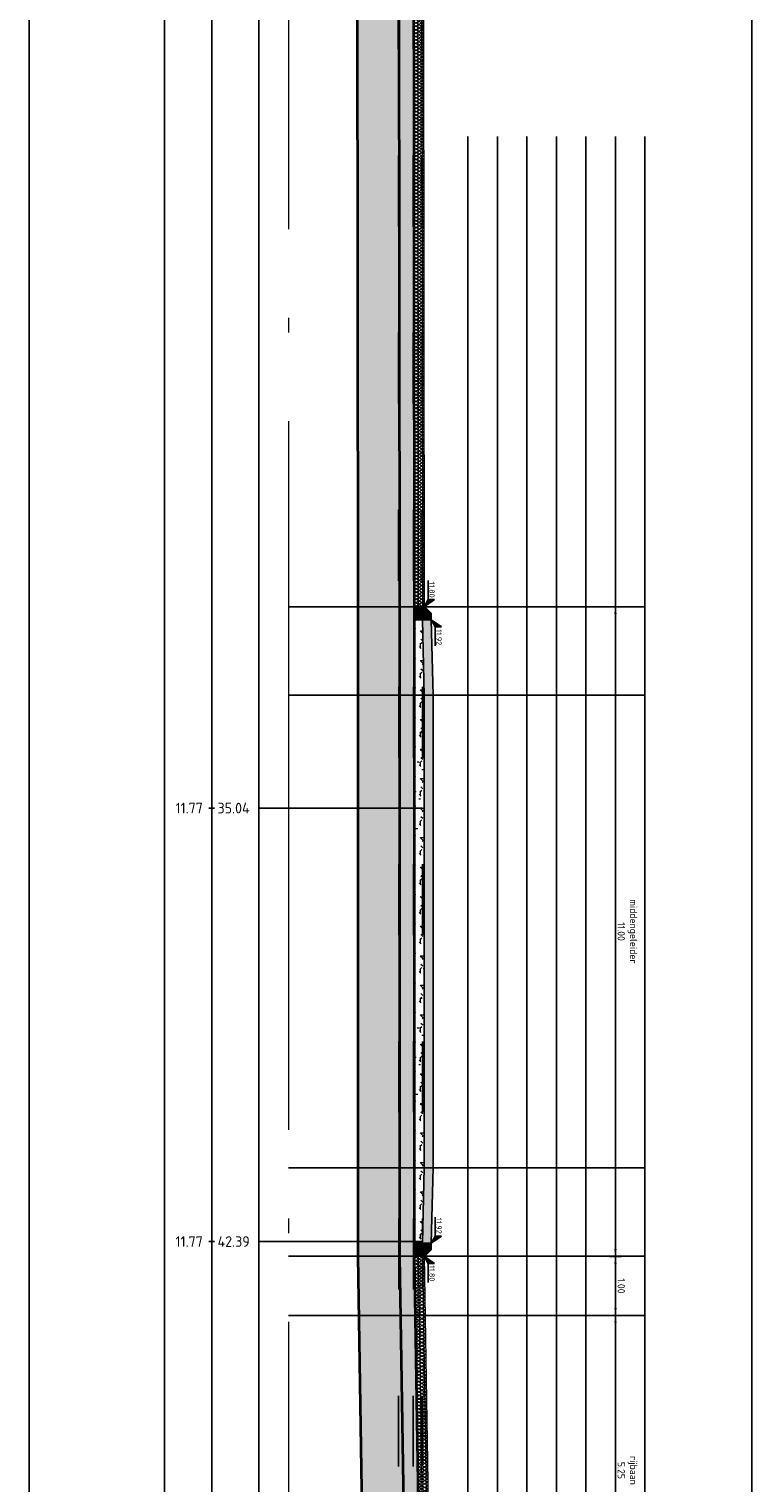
# Model space of a CAD drawing. Header units: metres. Extents: x 232618 to 232694, y 554350 to 554492.
# Tile 10 of 24: x 232618 to 232631, y 554443 to 554468. Entities that reach past the tile are written whole.
import ezdxf
from ezdxf.enums import TextEntityAlignment as Align

# ---------------------------------------------------------------- set-up
doc = ezdxf.new("R2010")
doc.units = ezdxf.units.M
doc.linetypes.add('ACAD_ISO03W100', pattern=[30, 12, -18])
doc.linetypes.add('AL-NAP_LIJN', pattern=[15.25, 12, -1.5, 0.25, -1.5])
for name, color, linetype, lineweight in [('B-WE-AM-NAP-G', 7, 'AL-NAP_LIJN', 18), ('N-WE-GW-GROND_ZAND_CUNETZAND-AD', 7, 'Continuous', 25), ('N-WE-VH-KANTOPSLUITING_TROTTOIRBAND_RWS-SD', 210, 'Continuous', 25), ('N-WE-VH-VERHARDING_ASFALT-GD', 7, 'Continuous', 18), ('N-WE-VH-VERHARDING_BETON-AD', 252, 'Continuous', 18), ('N-WE-VH-VERHARDING_BETON-GD', 7, 'Continuous', 25), ('N-WE-VH-VERHARDING_FUNDERING-AD', 31, 'Continuous', 18), ('N-WE-VH-VERHARDING_FUNDERING_GRANULAAT_MENG_HYDRAULISCH-GD', 7, 'Continuous', 35), ('N-WE-VH-VERHARDING_FUNDERING_ZAND-GD', 251, 'Continuous', 35), ('N-WE-VH-VERHARDING_STELSPECIE-AD', 253, 'Continuous', 18), ('V-WE-GW-GROND_ZAND_CUNETZAND_WERK-AD', 252, 'Continuous', 18), ('V-WE-VH-VERHARDING_ASFALT-GD', 252, 'ACAD_ISO03W100', 25), ('V-WE-VH-VERHARDING_FUNDERING-AD', 252, 'Continuous', 18), ('V-WE-VH-VERHARDING_FUNDERING-GD', 252, 'ACAD_ISO03W100', 25), ('V-WE-VH-VERHARDING_FUNDERING_ZAND-GD', 252, 'ACAD_ISO03W100', 25), ('X-XX-AL-AANKLEDING-M', 7, 'Continuous', 18), ('X-XX-AL-HOOGTELABEL-SD', 7, 'Continuous', 25), ('X-XX-AL-PROFIELBALK-G', 7, 'Continuous', 25), ('X-XX-AL-PROFIELBALK-HULPLIJN-G', 253, 'Continuous', 25), ('X-XX-AL-PROFIELBALK-T18', 7, 'Continuous', 18)]:
    doc.layers.add(name, color=color, linetype=linetype, lineweight=lineweight)
doc.layers.add('N-WE-VH-VERHARDING_ASFALT-AD', color=7, linetype='Continuous', lineweight=18, transparency=0.5)
doc.layers.add('X-XX-AL-HULPLIJN-GD', color=6, linetype='Continuous', plot=False)
doc.styles.add('NLCS-ISO', font='NLCS-ISO.ttf')
doc.styles.add('NLCS-ISO-ANNOTATIEF-T18', font='NLCS-ISO.ttf', dxfattribs={"height": 1.8})
doc.styles.add('NLCS-ISO-ANNOTATIEF-T25', font='NLCS-ISO.ttf', dxfattribs={"height": 2.5})
doc.dimstyles.new('NLCS-ANNOTATIEF-T25-PIJL', dxfattribs={"dimtxt": 2.5, "dimasz": 2.5, "dimexe": 2, "dimexo": 2, "dimgap": 0.7, "dimtad": 1, "dimdec": 3, "dimzin": 0, "dimdsep": 46, "dimtxsty": 'NLCS-ISO-ANNOTATIEF-T25', "dimcen": 0, "dimdle": 2, "dimclrd": 256, "dimclre": 256, "dimclrt": 256, "dimadec": 1, "dimazin": 0, "dimtfac": 1, "dimtdec": 3, "dimtofl": 0, "dimtmove": 1, "dimatfit": 0, "dimfxl": 2, "dimfxlon": 1, "dimtfillclr": 254, "dimtolj": 1, "dimtzin": 0, "dimlwd": 18, "dimlwe": 18, "dimarcsym": 0})
pattern_1 = [(330, (233254.03227, 554352.88057), (0.025, 0.04330127), []), (30, (233254.03227, 554352.88057), (-0.025, 0.04330127), [])]
pattern_2 = [(180, (786916.89773, 320660.4057), (-0.5, -0.5), [0.0625, -0.4375]), (270, (786916.89773, 320660.4057), (0.5, -0.5), [0.0625, -0.4375]), (315, (786916.83523, 320660.40572), (0.49999999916, -9e-17), [0.08838835, -0.61871845]), (180, (786916.83523, 320660.12447), (-0.5, -0.5), [0.0625, -0.4375]), (225, (786916.804, 320660.15572), (-6e-17, -0.49999999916), [0.04419415, -0.6629126]), (315, (786916.804, 320660.15572), (0.49999999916, -9e-17), [0.04419415, -0.6629126]), (180, (786916.64773, 320659.99947), (-0.5, -0.5), [0.08838835, -0.41161165]), (225, (786916.64773, 320659.99947), (-6e-17, -0.49999999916), [0.0625, -0.6446068]), (315, (786916.55935, 320659.99947), (0.49999999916, -9e-17), [0.0625, -0.6446068]), (270, (786916.554, 320660.2807), (0.5, -0.5), [0.0625, -0.4375]), (225, (786916.554, 320660.28072), (-6e-17, -0.49999999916), [0.04419415, -0.6629126]), (315, (786916.52273, 320660.24947), (0.49999999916, -9e-17), [0.04419415, -0.6629126]), (180, (786916.83523, 320660.2807), (-0.5, -0.5), [0.03125, -0.41875]), (180, (786916.46023, 320660.1557), (-0.5, -0.5), [0.03125, -0.41875]), (270, (786916.6165, 320660.0932), (0.5, -0.5), [0.03125, -0.41875]), (315, (786916.554, 320660.37447), (0.49999999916, -9e-17), [0.04419415, -0.6629126]), (315, (786916.77273, 320660.03072), (0.49999999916, -9e-17), [0.04419415, -0.6629126]), (225, (786916.66336, 320660.24166), (-6e-17, -0.49999999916), [0.04419415, -0.6629126]), (270, (786916.72586, 320660.3432), (0.5, -0.5), [0.0078125, -0.4921875]), (270, (786916.7024, 320660.1323), (0.5, -0.5), [0.0078125, -0.4921875]), (270, (786916.46805, 320660.04634), (0.5, -0.5), [0.0078125, -0.4921875]), (270, (786916.46023, 320660.31197), (0.5, -0.5), [0.0078125, -0.4921875])]

# ---------------------------------------------------------------- blocks, each defined once
blk = doc.blocks.new('N-SAL-HOOGTELABEL_01-SO')
for p, q in [((-2.46, 1.31), (-8.84, 1.31)), ((-2.46, 1.31), (-2.46, 3.44)), ((-2.46, 3.44), (0, 0)), ((0, 0), (-2.46, 1.31))]:
    blk.add_line(p, q)
blk.add_solid([(-2.46, 3.44), (-2.46, 1.31), (0, 0)])
at = {"style": 'NLCS-ISO'}
blk.add_attdef('...', text='', height=1.8, dxfattribs=at).set_placement((-5.96, 2.61), align=Align.MIDDLE)
blk = doc.blocks.new('N-SAL-HOOGTELABEL_02-SO')
for p, q in [((2.46, 3.44), (0, 0)), ((0, 0), (2.46, 1.31)), ((2.46, 1.31), (2.46, 3.44)), ((8.84, 1.31), (2.46, 1.31))]:
    blk.add_line(p, q)
blk.add_solid([(2.46, 3.44), (0, 0), (2.46, 1.31)])
at = {"style": 'NLCS-ISO'}
blk.add_attdef('...', text='', height=1.8, dxfattribs=at).set_placement((5.77, 2.62), align=Align.MIDDLE)
blk = doc.blocks.new('*D54')
at = {"layer": 'Defpoints', "color": 0, "transparency": 16777216}
for p in [(232625.101, 554445.916), (232625.191, 554440.666), (232628.361, 554440.666)]:
    blk.add_point(p, dxfattribs=at)
at = {"layer": 'X-XX-AL-AANKLEDING-M', "linetype": 'Continuous', "lineweight": 18, "transparency": 16777216}
for p, q in [((232628.261, 554445.916), (232628.461, 554445.916)), ((232628.361, 554445.791), (232628.361, 554440.791)), ((232628.261, 554440.666), (232628.461, 554440.666))]:
    blk.add_line(p, q, dxfattribs=at)
at = {"layer": 'X-XX-AL-AANKLEDING-M', "transparency": 16777216}
for points in [[(232628.341, 554445.791), (232628.382, 554445.791), (232628.361, 554445.916)], [(232628.341, 554440.791), (232628.382, 554440.791), (232628.361, 554440.666)]]:
    blk.add_solid(points, dxfattribs=at)
at = {"layer": 'X-XX-AL-AANKLEDING-M', "transparency": 16777216, "insert": (232628.563, 554443.291), "char_height": 0.125, "attachment_point": 5, "rotation": 270, "style": 'NLCS-ISO-ANNOTATIEF-T25'}
blk.add_mtext('\\A1;rijbaan\\P5.25', dxfattribs=at)
blk = doc.blocks.new('*D55')
at = {"layer": 'Defpoints', "color": 0, "transparency": 16777216}
for p in [(232624.951, 554446.915), (232624.967, 554445.916), (232628.361, 554445.916)]:
    blk.add_point(p, dxfattribs=at)
at = {"layer": 'X-XX-AL-AANKLEDING-M', "linetype": 'Continuous', "lineweight": 18, "transparency": 16777216}
for p, q in [((232628.261, 554446.915), (232628.461, 554446.915)), ((232628.361, 554446.79), (232628.361, 554446.041)), ((232628.261, 554445.916), (232628.461, 554445.916))]:
    blk.add_line(p, q, dxfattribs=at)
at = {"layer": 'X-XX-AL-AANKLEDING-M', "transparency": 16777216}
for points in [[(232628.341, 554446.79), (232628.382, 554446.79), (232628.361, 554446.915)], [(232628.341, 554446.041), (232628.382, 554446.041), (232628.361, 554445.916)]]:
    blk.add_solid(points, dxfattribs=at)
at = {"layer": 'X-XX-AL-AANKLEDING-M', "transparency": 16777216, "insert": (232628.459, 554446.415), "char_height": 0.125, "attachment_point": 5, "rotation": 270, "style": 'NLCS-ISO-ANNOTATIEF-T25'}
blk.add_mtext('\\A1;1.00', dxfattribs=at)
blk = doc.blocks.new('*D59')
at = {"layer": 'Defpoints', "color": 0, "transparency": 16777216}
for p in [(232625.131, 554457.916), (232625.211, 554446.916), (232628.361, 554446.916)]:
    blk.add_point(p, dxfattribs=at)
at = {"layer": 'X-XX-AL-AANKLEDING-M', "linetype": 'Continuous', "lineweight": 18, "transparency": 16777216}
for p, q in [((232628.261, 554457.916), (232628.461, 554457.916)), ((232628.361, 554457.791), (232628.361, 554447.041)), ((232628.261, 554446.916), (232628.461, 554446.916))]:
    blk.add_line(p, q, dxfattribs=at)
at = {"layer": 'X-XX-AL-AANKLEDING-M', "transparency": 16777216}
for points in [[(232628.34, 554457.791), (232628.382, 554457.791), (232628.361, 554457.916)], [(232628.34, 554447.041), (232628.382, 554447.041), (232628.361, 554446.916)]]:
    blk.add_solid(points, dxfattribs=at)
at = {"layer": 'X-XX-AL-AANKLEDING-M', "transparency": 16777216, "insert": (232628.563, 554452.416), "char_height": 0.125, "attachment_point": 5, "rotation": 270, "style": 'NLCS-ISO-ANNOTATIEF-T25'}
blk.add_mtext('\\A1;middengeleider\\P11.00', dxfattribs=at)

msp = doc.modelspace()

# ---------------------------------------------------------------- hatches: boundary and pattern name
at = {"layer": 'N-WE-GW-GROND_ZAND_CUNETZAND-AD'}
h = msp.add_hatch(dxfattribs=at)
h.set_pattern_fill('AGW-GROND_ZAND_CUNETZAND', color=256, scale=0.2, angle=-90, style=0, pattern_type=2)
h.set_pattern_definition([(180, (786916.89773, 320660.40572), (-0.125, -0.125), [0, -0.25])])
h.paths.add_polyline_path([(232624.864, 554436.516), (232624.853, 554437.066), (232624.781, 554440.666), (232624.801, 554440.666), (232624.701, 554446.913), (232624.701, 554457.916), (232624.671, 554489.556), (232623.971, 554489.555), (232624.001, 554457.916), (232624.001, 554446.907), (232624.101, 554440.666), (232624.102, 554440.615), (232624.168, 554436.516)])
at = {"layer": 'N-WE-VH-KANTOPSLUITING_TROTTOIRBAND_RWS-SD'}
for points in [[(232625.041, 554457.916), (232625.041, 554457.696), (232625.241, 554457.696), (232625.241, 554457.806), (232625.131, 554457.916)], [(232625.041, 554446.916), (232625.041, 554447.136), (232625.241, 554447.136), (232625.241, 554447.026), (232625.131, 554446.916)]]:
    msp.add_hatch(color=253, dxfattribs=at).paths.add_polyline_path(points)
at = {"layer": 'N-WE-VH-VERHARDING_ASFALT-AD'}
h = msp.add_hatch(dxfattribs=at)
h.set_pattern_fill('AVH-ASFALT', color=256, angle=-90, style=0, pattern_type=2)
h.set_pattern_definition(pattern_1)
h.paths.add_polyline_path([(232625.091, 554489.556), (232624.921, 554489.556), (232624.951, 554457.916), (232625.121, 554457.916)])
h = msp.add_hatch(dxfattribs=at)
h.set_pattern_fill('AVH-ASFALT', color=256, angle=-90, style=0, pattern_type=2)
h.set_pattern_definition(pattern_1)
h.paths.add_polyline_path([(232625.121, 554446.916), (232624.951, 554446.916), (232624.951, 554446.915), (232625.051, 554440.666), (232625.221, 554440.666)])
at = {"layer": 'N-WE-VH-VERHARDING_BETON-AD'}
h = msp.add_hatch(dxfattribs=at)
h.set_pattern_fill('AVH-BETON_GEWAPEND', color=256, scale=0.5, angle=-45, style=0, pattern_type=2)
h.set_pattern_definition([(315, (233254.03227, 554352.88057), (0.066291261, 0.066291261), []), (315, (233254.05437, 554352.90267), (0.066291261, 0.066291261), [0.03125, -0.03125]), (315, (233254.07647, 554352.92476), (0.066291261, 0.066291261), [0.03125, -0.03125])])
h.paths.add_polyline_path([(232625.241, 554447.136), (232625.271, 554448.416), (232625.271, 554456.416), (232625.241, 554457.696), (232625.091, 554457.696), (232625.121, 554456.414), (232625.121, 554448.418), (232625.091, 554447.136)])
at = {"layer": 'N-WE-VH-VERHARDING_FUNDERING-AD'}
h = msp.add_hatch(dxfattribs=at)
h.set_pattern_fill('AVH-FUNDERING_02', color=256, scale=0.5, angle=-90, style=0, pattern_type=2)
h.set_pattern_definition(pattern_2)
h.paths.add_polyline_path([(232624.671, 554489.556), (232624.701, 554457.916), (232624.701, 554446.913), (232624.801, 554440.666), (232624.802, 554440.648), (232624.859, 554437.066), (232625.133, 554437.066), (232625.061, 554440.666), (232625.051, 554440.666), (232624.951, 554446.916), (232624.951, 554457.916), (232624.921, 554489.556)])
h = msp.add_hatch(dxfattribs=at)
h.set_pattern_fill('AVH-FUNDERING_02', color=256, scale=0.5, angle=-90, style=0, pattern_type=2)
h.set_pattern_definition(pattern_2)
h.paths.add_polyline_path([(232625.041, 554447.136), (232625.091, 554447.136), (232625.121, 554448.418), (232625.121, 554456.414), (232625.091, 554457.696), (232625.041, 554457.696), (232624.951, 554457.696), (232624.951, 554447.136)])
at = {"layer": 'N-WE-VH-VERHARDING_STELSPECIE-AD'}
for points in [[(232625.041, 554457.916), (232624.951, 554457.916), (232624.951, 554457.696), (232625.041, 554457.696)], [(232625.041, 554446.916), (232624.951, 554446.916), (232624.951, 554447.136), (232625.041, 554447.136)]]:
    msp.add_hatch(color=256, dxfattribs=at).paths.add_polyline_path(points)
at = {"layer": 'V-WE-GW-GROND_ZAND_CUNETZAND_WERK-AD'}
h = msp.add_hatch(dxfattribs=at)
h.set_pattern_fill('ANSI36', color=256, scale=0.07, angle=90, style=0)
h.set_pattern_definition([(45, (786916.89773, 320660.40572), (0.11786586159, 0.43217482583), [0.555625, -0.111125, 0, -0.111125])])
h.paths.add_polyline_path([(232624.681, 554360.806), (232624.651, 554364.425), (232624.661, 554382.906), (232624.651, 554403.046), (232624.661, 554409.446), (232624.661, 554415.776), (232624.661, 554429.846), (232624.691, 554447.166), (232624.691, 554454.506), (232624.681, 554468.806), (232624.681, 554478.756), (232624.681, 554489.556), (232623.971, 554489.555), (232624.001, 554457.916), (232624.001, 554446.907), (232624.101, 554440.666), (232624.102, 554440.647), (232624.168, 554436.516), (232623.973, 554436.324), (232623.961, 554429.847), (232623.961, 554419.522), (232624.168, 554419.316), (232624.102, 554415.203), (232624.101, 554415.166), (232624.001, 554408.925), (232624.001, 554389.917), (232623.961, 554360.808)])
at = {"layer": 'V-WE-VH-VERHARDING_FUNDERING-AD'}
h = msp.add_hatch(dxfattribs=at)
h.set_pattern_fill('AVH-FUNDERING_01', color=256, scale=0.5, angle=-90, style=0, pattern_type=2)
h.set_pattern_definition([(180, (786916.42273, 320660.0857), (-6e-17, -0.5), [0, -0.5]), (180, (786916.41773, 320660.2607), (-6e-17, -0.5), [0, -0.5]), (180, (786916.40273, 320659.9907), (-6e-17, -0.5), [0, -0.5]), (158.1986, (786916.662735, 320660.14572), (-1.500000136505, 0.49999995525), [0.0538515, -2.638731]), (36.8699, (786916.61273, 320660.16572), (-1.499999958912, -1.000000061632), [0.025, -2.475]), (310.6013, (786916.632735, 320660.18072), (-2.5000002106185, 2.999999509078), [0.0460975, -4.5636745]), (26.5651, (786916.79773, 320660.24072), (0.49999957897, 0.5000006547), [0.0111805, -1.1068535]), (146.3099, (786916.80773, 320660.24572), (-0.999999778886, 0.500000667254), [0.018028, -1.784748]), (288.4349, (786916.79273, 320660.25572), (0.49999920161, -1.000000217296), [0.0158115, -1.5653275]), (45, (786916.47773, 320660.29072), (1e-16, 0.50000015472), [0.021213, -0.6858935]), (180, (786916.49273, 320660.3057), (-0.5, -0.5), [0.03, -0.47]), (315, (786916.46273, 320660.30572), (0.50000015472, -6e-17), [0.021213, -0.6858935]), (71.5651, (786916.53773, 320659.97072), (-0.49999920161, -1.000000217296), [0.0158115, -1.5653275]), (180, (786916.54273, 320659.9857), (-0.5, -0.5), [0.025, -0.475]), (323.1301, (786916.51773, 320659.98572), (1.499999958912, -1.000000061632), [0.025, -2.475]), (33.6901, (786916.80273, 320659.96572), (-0.999999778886, -0.500000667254), [0.018028, -1.784748]), (161.5651, (786916.81773, 320659.97572), (1.000000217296, -0.49999920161), [0.031623, -1.549516]), (306.8699, (786916.78773, 320659.98572), (-1.000000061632, 1.499999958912), [0.025, -2.475]), (180, (786916.65773, 320659.9857), (-6e-17, -0.5), [0, -0.5]), (180, (786916.79273, 320660.1157), (-6e-17, -0.5), [0, -0.5]), (180, (786916.65273, 320660.3007), (-6e-17, -0.5), [0, -0.5]), (180, (786916.51773, 320660.1457), (-6e-17, -0.5), [0, -0.5]), (180, (786916.66273, 320660.0607), (-6e-17, -0.5), [0, -0.5]), (180, (786916.77273, 320660.0457), (-6e-17, -0.5), [0, -0.5]), (180, (786916.72773, 320660.0757), (-6e-17, -0.5), [0, -0.5]), (180, (786916.74773, 320660.1957), (-6e-17, -0.5), [0, -0.5]), (180, (786916.86773, 320660.1757), (-6e-17, -0.5), [0, -0.5]), (180, (786916.86273, 320660.0607), (-6e-17, -0.5), [0, -0.5]), (180, (786916.87773, 320659.9507), (-6e-17, -0.5), [0, -0.5]), (180, (786916.72273, 320659.9307), (-6e-17, -0.5), [0, -0.5]), (180, (786916.61273, 320659.9107), (-6e-17, -0.5), [0, -0.5]), (180, (786916.43773, 320659.9307), (-6e-17, -0.5), [0, -0.5]), (180, (786916.55773, 320660.0857), (-6e-17, -0.5), [0, -0.5]), (180, (786916.60773, 320659.9957), (-6e-17, -0.5), [0, -0.5]), (180, (786916.56773, 320660.2357), (-6e-17, -0.5), [0, -0.5]), (180, (786916.71773, 320660.2607), (-6e-17, -0.5), [0, -0.5]), (180, (786916.56773, 320660.3707), (-6e-17, -0.5), [0, -0.5]), (180, (786916.73273, 320660.3407), (-6e-17, -0.5), [0, -0.5]), (180, (786916.89273, 320660.3557), (-6e-17, -0.5), [0, -0.5]), (180, (786916.83273, 320660.3807), (-6e-17, -0.5), [0, -0.5]), (180, (786916.82773, 320660.3107), (-6e-17, -0.5), [0, -0.5]), (180, (786916.49273, 320660.3907), (-6e-17, -0.5), [0, -0.5]), (180, (786916.43273, 320660.1857), (-6e-17, -0.5), [0, -0.5]), (180, (786916.45773, 320660.0357), (-6e-17, -0.5), [0, -0.5]), (180, (786916.68773, 320660.3957), (-6e-17, -0.5), [0, -0.5])])
h.paths.add_polyline_path([(232624.681, 554489.556), (232624.681, 554478.756), (232624.681, 554468.806), (232624.691, 554454.506), (232624.691, 554447.166), (232624.661, 554429.846), (232624.661, 554415.776), (232624.661, 554409.446), (232624.651, 554403.046), (232624.661, 554382.906), (232624.651, 554364.425), (232624.681, 554360.806), (232624.931, 554360.806), (232624.901, 554364.425), (232624.911, 554382.906), (232624.901, 554403.046), (232624.911, 554409.446), (232624.911, 554415.776), (232624.911, 554429.846), (232624.941, 554447.166), (232624.941, 554454.506), (232624.931, 554468.806), (232624.931, 554478.756), (232624.931, 554489.556)])

# ---------------------------------------------------------------- linework, layer by layer
at = {"layer": 'B-WE-AM-NAP-G'}
msp.add_line((232622.821, 554491.556), (232622.821, 554360.656), dxfattribs=at)
at = {"layer": 'N-WE-VH-KANTOPSLUITING_TROTTOIRBAND_RWS-SD', "flags": 128}
for points in [[(232625.041, 554457.916), (232625.041, 554457.696), (232625.241, 554457.696), (232625.241, 554457.806), (232625.131, 554457.916)], [(232625.041, 554446.916), (232625.041, 554447.136), (232625.241, 554447.136), (232625.241, 554447.026), (232625.131, 554446.916)]]:
    msp.add_lwpolyline(points, close=True, dxfattribs=at)
at = {"layer": 'N-WE-VH-VERHARDING_ASFALT-GD', "ltscale": 0.2}
for p, q in [((232624.991, 554489.556), (232625.021, 554457.916)), ((232625.061, 554489.556), (232625.091, 554457.916)), ((232625.091, 554489.556), (232625.121, 554457.916))]:
    msp.add_line(p, q, dxfattribs=at)
at = {"layer": 'N-WE-VH-VERHARDING_ASFALT-GD', "linetype": 'ByBlock', "ltscale": 0.2}
for p, q in [((232625.041, 554457.916), (232624.951, 554457.916)), ((232625.041, 554457.916), (232624.951, 554457.916)), ((232625.121, 554446.916), (232624.951, 554446.916))]:
    msp.add_line(p, q, dxfattribs=at)
at = {"layer": 'N-WE-VH-VERHARDING_ASFALT-GD', "ltscale": 0.2, "flags": 128}
for points in [[(232625.021, 554446.916), (232625.121, 554440.666)], [(232625.091, 554446.916), (232625.191, 554440.666)], [(232625.121, 554446.916), (232625.221, 554440.666)]]:
    msp.add_lwpolyline(points, dxfattribs=at)
at = {"layer": 'N-WE-VH-VERHARDING_BETON-GD', "linetype": 'ByBlock', "ltscale": 0.2}
for p, q in [((232625.041, 554457.696), (232624.951, 554457.696)), ((232625.041, 554447.136), (232624.951, 554447.136))]:
    msp.add_line(p, q, dxfattribs=at)
at = {"layer": 'N-WE-VH-VERHARDING_BETON-GD', "linetype": 'ByBlock', "ltscale": 0.2, "flags": 128}
for points in [[(232625.091, 554457.696), (232625.121, 554456.414), (232625.121, 554448.418), (232625.091, 554447.136)], [(232625.241, 554457.696), (232625.271, 554456.416), (232625.271, 554448.416), (232625.241, 554447.136)]]:
    msp.add_lwpolyline(points, dxfattribs=at)
at = {"layer": 'N-WE-VH-VERHARDING_FUNDERING_GRANULAAT_MENG_HYDRAULISCH-GD', "ltscale": 0.2, "flags": 128}
for points in [[(232624.671, 554489.556), (232624.701, 554457.916), (232624.701, 554446.913), (232624.859, 554437.066)], [(232624.921, 554489.556), (232624.951, 554457.916), (232624.951, 554446.915), (232625.051, 554440.666)]]:
    msp.add_lwpolyline(points, dxfattribs=at)
at = {"layer": 'N-WE-VH-VERHARDING_FUNDERING_ZAND-GD', "ltscale": 0.2, "flags": 128}
msp.add_lwpolyline([(232624.168, 554436.516), (232624.001, 554446.907), (232624.001, 554457.916), (232623.971, 554489.555)], dxfattribs=at)
at = {"layer": 'N-WE-VH-VERHARDING_STELSPECIE-AD', "flags": 128}
for points in [[(232625.041, 554457.916), (232624.951, 554457.916), (232624.951, 554457.696), (232625.041, 554457.696)], [(232625.041, 554446.916), (232624.951, 554446.916), (232624.951, 554447.136), (232625.041, 554447.136)]]:
    msp.add_lwpolyline(points, close=True, dxfattribs=at)
at = {"layer": 'V-WE-VH-VERHARDING_ASFALT-GD', "ltscale": 0.1, "flags": 128}
msp.add_lwpolyline([(232625.081, 554489.556), (232625.081, 554478.756), (232625.081, 554468.806), (232625.091, 554454.506), (232625.091, 554447.166), (232625.061, 554429.846), (232625.061, 554415.776), (232625.061, 554409.446), (232625.051, 554403.046), (232625.061, 554382.906), (232625.051, 554364.426), (232625.081, 554360.806)], dxfattribs=at)
at = {"layer": 'V-WE-VH-VERHARDING_FUNDERING-GD', "ltscale": 0.1, "flags": 128}
for points in [[(232624.681, 554489.556), (232624.681, 554478.756), (232624.681, 554468.806), (232624.691, 554454.506), (232624.691, 554447.166), (232624.661, 554429.846), (232624.661, 554415.776), (232624.661, 554409.446), (232624.651, 554403.046), (232624.661, 554382.906), (232624.651, 554364.425), (232624.681, 554360.806)], [(232624.931, 554489.556), (232624.931, 554478.756), (232624.931, 554468.806), (232624.941, 554454.506), (232624.941, 554447.166), (232624.911, 554429.846), (232624.911, 554415.776), (232624.911, 554409.446), (232624.901, 554403.046), (232624.911, 554382.906), (232624.901, 554364.425), (232624.931, 554360.806)]]:
    msp.add_lwpolyline(points, dxfattribs=at)
at = {"layer": 'V-WE-VH-VERHARDING_FUNDERING_ZAND-GD', "ltscale": 0.1, "flags": 128}
msp.add_lwpolyline([(232623.961, 554360.808), (232624.001, 554389.917), (232624.001, 554408.925), (232624.101, 554415.166), (232624.168, 554419.316), (232623.961, 554419.522), (232623.961, 554429.847), (232623.973, 554436.321), (232624.168, 554436.516), (232624.101, 554440.666), (232624.001, 554446.907), (232624.001, 554457.916), (232623.971, 554489.555)], dxfattribs=at)
at = {"layer": 'X-XX-AL-HULPLIJN-GD', "linetype": 'ByBlock'}
for p, q in [((232625.861, 554399.916), (232625.861, 554465.876)), ((232626.361, 554399.916), (232626.361, 554465.876)), ((232626.861, 554399.916), (232626.861, 554465.876)), ((232627.361, 554399.916), (232627.361, 554465.876)), ((232627.861, 554399.916), (232627.861, 554465.876)), ((232628.361, 554399.916), (232628.361, 554465.876)), ((232628.861, 554399.916), (232628.861, 554465.876))]:
    msp.add_line(p, q, dxfattribs=at)
at = {"layer": 'X-XX-AL-HULPLIJN-GD'}
for p, q in [((232628.861, 554457.916), (232622.821, 554457.916)), ((232628.861, 554456.416), (232622.821, 554456.416)), ((232628.861, 554448.416), (232622.821, 554448.416)), ((232628.861, 554446.916), (232622.821, 554446.916)), ((232628.861, 554445.916), (232622.821, 554445.916))]:
    msp.add_line(p, q, dxfattribs=at)
msp.add_lwpolyline([(232618.428, 554492.314), (232618.428, 554349.814), (232630.673, 554349.814), (232630.673, 554492.314)], close=True, dxfattribs=at)
at = {"layer": 'X-XX-AL-PROFIELBALK-G', "ltscale": 0.2}
for p, q in [((232620.721, 554360.656), (232620.721, 554491.556)), ((232621.521, 554491.556), (232621.521, 554360.656)), ((232622.321, 554491.556), (232622.321, 554360.656)), ((232621.571, 554454.506), (232621.471, 554454.506)), ((232621.571, 554447.166), (232621.471, 554447.166))]:
    msp.add_line(p, q, dxfattribs=at)
at = {"layer": 'X-XX-AL-PROFIELBALK-HULPLIJN-G', "linetype": 'ByBlock'}
for p, q in [((232625.091, 554454.506), (232622.321, 554454.506)), ((232625.091, 554447.166), (232622.321, 554447.166))]:
    msp.add_line(p, q, dxfattribs=at)

# ---------------------------------------------------------------- block references
at = {"layer": 'X-XX-AL-HOOGTELABEL-SD', "linetype": 'ByBlock'}
ref = msp.add_blockref('N-SAL-HOOGTELABEL_02-SO', (232625.121, 554457.916), dxfattribs=dict(at, xscale=-0.05, yscale=0.05, zscale=0.05, rotation=270))
ref.add_attrib('...', '11.80', dxfattribs={"layer": '0', "height": 0.09, "rotation": 270, "style": 'NLCS-ISO'}).set_placement((232625.252, 554458.205), align=Align.MIDDLE)
ref = msp.add_blockref('N-SAL-HOOGTELABEL_01-SO', (232625.241, 554457.696), dxfattribs=dict(at, xscale=-0.05, yscale=0.05, zscale=0.05, rotation=270))
ref.add_attrib('...', '11.92', dxfattribs={"layer": '0', "height": 0.09, "rotation": 270, "style": 'NLCS-ISO'}).set_placement((232625.372, 554457.398), align=Align.MIDDLE)
at = {"layer": 'X-XX-AL-HOOGTELABEL-SD', "linetype": 'ByBlock', "xscale": 0.05, "yscale": 0.05, "zscale": 0.05, "rotation": 270}
for name, p, values in [('N-SAL-HOOGTELABEL_01-SO', (232625.241, 554447.136), {'...': '11.92'}), ('N-SAL-HOOGTELABEL_02-SO', (232625.121, 554446.916), {'...': '11.80'})]:
    msp.add_blockref(name, p, dxfattribs=at).add_auto_attribs(values)

# ---------------------------------------------------------------- texts
at = {"layer": 'X-XX-AL-PROFIELBALK-T18', "ltscale": 0.2, "style": 'NLCS-ISO-ANNOTATIEF-T18'}
for p in [(232621.371, 554454.506), (232621.371, 554447.166)]:
    msp.add_text('11.77', height=0.18, dxfattribs=at).set_placement(p, align=Align.MIDDLE_RIGHT)
for s, p in [('35.04', (232621.621, 554454.506)), ('42.39', (232621.621, 554447.166))]:
    msp.add_text(s, height=0.18, dxfattribs=at).set_placement(p, align=Align.MIDDLE_LEFT)

# ---------------------------------------------------------------- dimensions: what is measured, and where the dimension line sits
at = {"layer": 'X-XX-AL-AANKLEDING-M'}
for base, p1, p2, text, override, picture, middle in [((232628.361, 554446.916), (232625.131, 554457.916), (232625.211, 554446.916), 'middengeleider\\P<>', {"dimscale": 0, "dimtad": 4, "dimdec": 2, "dimtix": 0, "dimtofl": 0, "dimtmove": 1, "dimatfit": 0}, '*D59', (232628.563, 554452.416)), ((232628.361, 554440.666), (232625.101, 554445.916), (232625.191, 554440.666), 'rijbaan\\P<>', {"dimscale": 0, "dimtad": 4, "dimdec": 2}, '*D54', (232628.563, 554443.291))]:
    dim = msp.add_linear_dim(base=base, p1=p1, p2=p2, angle=270, text=text, dimstyle='NLCS-ANNOTATIEF-T25-PIJL', override=override, dxfattribs=at)
    dim.commit()
    dim.dimension.update_dxf_attribs({"geometry": picture, "text_midpoint": middle})
dim = msp.add_linear_dim(base=(232628.361, 554445.916), p1=(232624.951, 554446.915), p2=(232624.967, 554445.916), angle=270, dimstyle='NLCS-ANNOTATIEF-T25-PIJL', override={"dimscale": 0, "dimtad": 4, "dimdec": 2}, dxfattribs=at)
dim.commit()
dim.dimension.update_dxf_attribs({"geometry": '*D55', "text_midpoint": (232628.459, 554446.415)})

doc.saveas('drawing.dxf')
